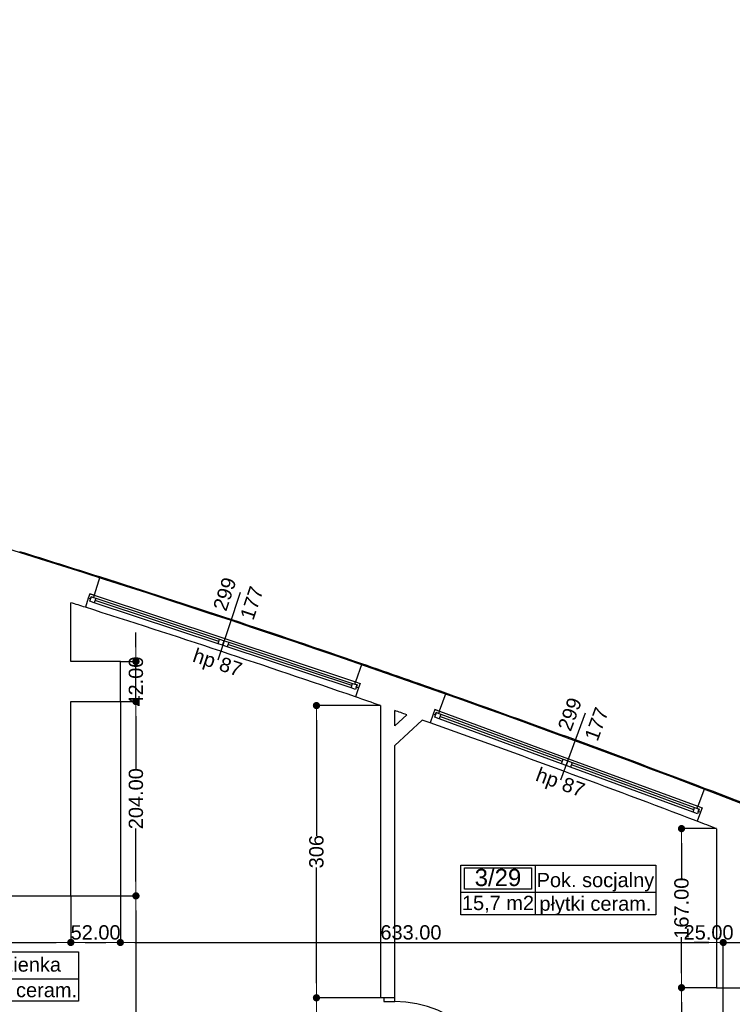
# Model space of a CAD drawing. Header units: millimetres. Extents: x -175445 to -20415, y -559200 to 231527.
# Tile 197 of 256: x -102838 to -95356, y -94955 to -84619. Entities that reach past the tile are written whole.
import ezdxf
from ezdxf.enums import TextEntityAlignment as Align

# ---------------------------------------------------------------- set-up
doc = ezdxf.new("R2010")
doc.units = ezdxf.units.MM
doc.header["$MEASUREMENT"] = 0
for name, color, linetype in [('Drzwi', 7, 'Continuous'), ('Obiekt', 7, 'Continuous'), ('Okno', 7, 'Continuous'), ('Strefa', 7, 'Continuous'), ('Strop', 7, 'Continuous'), ('Słup', 7, 'Continuous'), ('Wymiary', 63, 'Continuous'), ('Ściana', 7, 'Continuous')]:
    doc.layers.add(name, color=color, linetype=linetype)
doc.styles.add('Arial', font='txt')
doc.dimstyles.new('GENERATED_STYLE__1', dxfattribs={"dimtxt": 150, "dimasz": 152, "dimexe": 0.18, "dimexo": 0, "dimgap": 0.09, "dimtad": 1, "dimtih": 1, "dimtoh": 1, "dimlfac": 0.1, "dimzin": 0, "dimdsep": 46, "dimtxsty": 'Arial', "dimblk": 'ARROWHEAD_11', "dimblk1": 'ARROWHEAD_11', "dimblk2": 'ARROWHEAD_11', "dimcen": 0.09, "dimclrd": 114, "dimclre": 114, "dimclrt": 114, "dimazin": 0, "dimtfac": 1, "dimtdec": 4, "dimtmove": 0, "dimatfit": 3, "dimfxl": 1, "dimtolj": 1, "dimtzin": 0, "dimarcsym": 0})
doc.dimstyles.new('GENERATED_STYLE__3', dxfattribs={"dimtxt": 150, "dimasz": 152, "dimexe": 0.18, "dimexo": 0, "dimgap": 0.09, "dimtad": 1, "dimlfac": 0.1, "dimzin": 0, "dimdsep": 46, "dimtxsty": 'Arial', "dimblk": 'ARROWHEAD_11', "dimblk1": 'ARROWHEAD_11', "dimblk2": 'ARROWHEAD_11', "dimcen": 0.09, "dimclrd": 114, "dimclre": 114, "dimclrt": 114, "dimazin": 0, "dimtfac": 1, "dimtdec": 4, "dimtmove": 2, "dimatfit": 3, "dimfxl": 1, "dimtolj": 1, "dimtzin": 0, "dimarcsym": 0})

# ---------------------------------------------------------------- blocks, each defined once
blk = doc.blocks.new('Łazienka_3_28_30', base_point=(-97735, 34230))
at = {"layer": 'Strefa'}
for p, q in [((-98469, 34513), (-96527, 34513)), ((-98469, 33994), (-98469, 34513)), ((-98432, 34487), (-97771, 34487)), ((-98432, 34260), (-98432, 34487)), ((-97771, 34487), (-97771, 34260)), ((-97735, 34513), (-97735, 33994)), ((-96527, 34513), (-96527, 33994)), ((-98469, 34230), (-96527, 34230)), ((-97771, 34260), (-98432, 34260)), ((-96527, 33994), (-98469, 33994))]:
    blk.add_line(p, q, dxfattribs=at)
at = {"layer": 'Strefa', "style": 'Arial'}
for tag, height, p in [('ROOM_NUMBER', 180, (-98102, 34385)), ('ROOM_NAME', 150, (-97131, 34378)), ('ROOM_CALC_AREA', 150, (-98102, 34118)), ('floor_f', 150, (-97131, 34111))]:
    blk.add_attdef(tag, text='', height=height, dxfattribs=at).set_placement(p, align=Align.MIDDLE_CENTER)
blk = doc.blocks.new('Pok. socjalny_3_29_31', base_point=(-91734, 35137))
at = {"layer": 'Strefa'}
for p, q in [((-92513, 35420), (-90467, 35420)), ((-92513, 34901), (-92513, 35420)), ((-92474, 35394), (-91773, 35394)), ((-92474, 35168), (-92474, 35394)), ((-91773, 35394), (-91773, 35168)), ((-91734, 35420), (-91734, 34901)), ((-90467, 35420), (-90467, 34901)), ((-91773, 35168), (-92474, 35168)), ((-92513, 35137), (-90467, 35137)), ((-90467, 34901), (-92513, 34901))]:
    blk.add_line(p, q, dxfattribs=at)
at = {"layer": 'Strefa', "style": 'Arial'}
for tag, height, p in [('ROOM_NUMBER', 180, (-92123, 35292)), ('ROOM_NAME', 150, (-91100, 35265)), ('ROOM_CALC_AREA', 150, (-92123, 35025)), ('floor_f', 150, (-91100, 35018))]:
    blk.add_attdef(tag, text='', height=height, dxfattribs=at).set_placement(p, align=Align.MIDDLE_CENTER)
blk = doc.blocks.new('ARROWHEAD_11')
at = {"color": 0, "linetype": 'Continuous', "lineweight": 0}
blk.add_line((0, 0), (-1, 0), dxfattribs=at)
at = {"color": 0, "linetype": 'Continuous', "lineweight": 0, "const_width": 0.25, "flags": 128}
blk.add_lwpolyline([(-0.125, 0, 1), (0.125, 0, 1)], format="xyb", close=True, dxfattribs=at)
blk = doc.blocks.new('*D3337')
at = {"layer": 'Defpoints', "color": 0}
for p in [(-95889, -94781), (-95521, -94781), (-95251, -96847)]:
    blk.add_point(p, dxfattribs=at)
at = {"layer": 'Wymiary', "color": 114, "lineweight": -2}
for p, q in [((-95521, -94781), (-95889, -94781)), ((-95889, -94933), (-95889, -95647)), ((-95889, -96695), (-95889, -95981)), ((-95251, -96847), (-95889, -96847))]:
    blk.add_line(p, q, dxfattribs=at)
at = {"layer": 'Wymiary', "color": 114, "lineweight": -2, "xscale": 152, "yscale": 152, "zscale": 152}
for p, rotation in [((-95889, -94781), 90), ((-95889, -96847), 270)]:
    blk.add_blockref('ARROWHEAD_11', p, dxfattribs=dict(at, rotation=rotation))
at = {"layer": 'Wymiary', "color": 114, "lineweight": 13, "insert": (-95889, -95814), "char_height": 150, "attachment_point": 5, "rotation": 90, "style": 'Arial'}
blk.add_mtext('\\A1;206', dxfattribs=at)
blk = doc.blocks.new('*D3338')
at = {"layer": 'Defpoints', "color": 0}
for p in [(-95889, -93111), (-95521, -93111), (-95521, -94781)]:
    blk.add_point(p, dxfattribs=at)
at = {"layer": 'Wymiary', "color": 114, "lineweight": -2}
for p, q in [((-95521, -93111), (-95889, -93111)), ((-95889, -93263), (-95889, -93642)), ((-95889, -94629), (-95889, -94251)), ((-95521, -94781), (-95889, -94781))]:
    blk.add_line(p, q, dxfattribs=at)
at = {"layer": 'Wymiary', "color": 114, "lineweight": -2, "xscale": 152, "yscale": 152, "zscale": 152}
for p, rotation in [((-95889, -93111), 90), ((-95889, -94781), 270)]:
    blk.add_blockref('ARROWHEAD_11', p, dxfattribs=dict(at, rotation=rotation))
at = {"layer": 'Wymiary', "color": 114, "lineweight": 13, "insert": (-95889, -93946), "char_height": 150, "attachment_point": 5, "rotation": 90, "style": 'Arial'}
blk.add_mtext('\\A1;167.00', dxfattribs=at)
blk = doc.blocks.new('*D3346')
at = {"layer": 'Defpoints', "color": 0}
for p in [(-99722, -94887), (-99051, -94887), (-99051, -96127)]:
    blk.add_point(p, dxfattribs=at)
at = {"layer": 'Wymiary', "color": 114, "lineweight": -2}
for p, q in [((-99051, -94887), (-99722, -94887)), ((-99722, -95039), (-99722, -95202)), ((-99722, -95975), (-99722, -95811)), ((-99051, -96127), (-99722, -96127))]:
    blk.add_line(p, q, dxfattribs=at)
at = {"layer": 'Wymiary', "color": 114, "lineweight": -2, "xscale": 152, "yscale": 152, "zscale": 152}
for p, rotation in [((-99722, -94887), 90), ((-99722, -96127), 270)]:
    blk.add_blockref('ARROWHEAD_11', p, dxfattribs=dict(at, rotation=rotation))
at = {"layer": 'Wymiary', "color": 114, "lineweight": 13, "insert": (-99722, -95507), "char_height": 150, "attachment_point": 5, "rotation": 90, "style": 'Arial'}
blk.add_mtext('\\A1;124.00', dxfattribs=at)
blk = doc.blocks.new('*D3347')
at = {"layer": 'Defpoints', "color": 0}
for p in [(-99722, -91819), (-99051, -91819), (-99051, -94887)]:
    blk.add_point(p, dxfattribs=at)
at = {"layer": 'Wymiary', "color": 114, "lineweight": -2}
for p, q in [((-99051, -91819), (-99722, -91819)), ((-99722, -91971), (-99722, -93187)), ((-99722, -94735), (-99722, -93518)), ((-99051, -94887), (-99722, -94887))]:
    blk.add_line(p, q, dxfattribs=at)
at = {"layer": 'Wymiary', "color": 114, "lineweight": -2, "xscale": 152, "yscale": 152, "zscale": 152}
for p, rotation in [((-99722, -91819), 90), ((-99722, -94887), 270)]:
    blk.add_blockref('ARROWHEAD_11', p, dxfattribs=dict(at, rotation=rotation))
at = {"layer": 'Wymiary', "color": 114, "lineweight": 13, "insert": (-99722, -93353), "char_height": 150, "attachment_point": 5, "rotation": 90, "style": 'Arial'}
blk.add_mtext('\\A1;306', dxfattribs=at)
blk = doc.blocks.new('*D3359')
at = {"layer": 'Defpoints', "color": 0}
for p in [(-102301, -93817), (-101617, -93817), (-101771, -96977)]:
    blk.add_point(p, dxfattribs=at)
at = {"layer": 'Wymiary', "color": 114, "lineweight": -2}
for p, q in [((-102301, -93817), (-101617, -93817)), ((-101617, -93969), (-101617, -95085)), ((-101617, -96825), (-101617, -95708)), ((-101771, -96977), (-101617, -96977))]:
    blk.add_line(p, q, dxfattribs=at)
at = {"layer": 'Wymiary', "color": 114, "lineweight": -2, "xscale": 152, "yscale": 152, "zscale": 152}
for p, rotation in [((-101617, -93817), 90), ((-101617, -96977), 270)]:
    blk.add_blockref('ARROWHEAD_11', p, dxfattribs=dict(at, rotation=rotation))
at = {"layer": 'Wymiary', "color": 114, "lineweight": 13, "insert": (-101617, -95397), "char_height": 150, "attachment_point": 5, "rotation": 90, "style": 'Arial'}
blk.add_mtext('\\A1;316.00', dxfattribs=at)
blk = doc.blocks.new('*D3360')
at = {"layer": 'Defpoints', "color": 0}
for p in [(-101781, -91777), (-101617, -91777), (-102301, -93817)]:
    blk.add_point(p, dxfattribs=at)
at = {"layer": 'Wymiary', "color": 114, "lineweight": -2}
for p, q in [((-101781, -91777), (-101617, -91777)), ((-101617, -91929), (-101617, -92484)), ((-101617, -93665), (-101617, -93109)), ((-102301, -93817), (-101617, -93817))]:
    blk.add_line(p, q, dxfattribs=at)
at = {"layer": 'Wymiary', "color": 114, "lineweight": -2, "xscale": 152, "yscale": 152, "zscale": 152}
for p, rotation in [((-101617, -91777), 90), ((-101617, -93817), 270)]:
    blk.add_blockref('ARROWHEAD_11', p, dxfattribs=dict(at, rotation=rotation))
at = {"layer": 'Wymiary', "color": 114, "lineweight": 13, "insert": (-101617, -92797), "char_height": 150, "attachment_point": 5, "rotation": 90, "style": 'Arial'}
blk.add_mtext('\\A1;204.00', dxfattribs=at)
blk = doc.blocks.new('*D3361')
at = {"layer": 'Defpoints', "color": 0}
for p in [(-101781, -91357), (-101617, -91357), (-101781, -91777)]:
    blk.add_point(p, dxfattribs=at)
at = {"layer": 'Wymiary', "color": 114, "lineweight": -2}
for p, q in [((-101617, -91205), (-101617, -91053)), ((-101781, -91357), (-101617, -91357)), ((-101617, -91777), (-101617, -91357)), ((-101781, -91777), (-101617, -91777)), ((-101617, -91929), (-101617, -92081))]:
    blk.add_line(p, q, dxfattribs=at)
at = {"layer": 'Wymiary', "color": 114, "lineweight": -2, "xscale": 152, "yscale": 152, "zscale": 152}
for p, rotation in [((-101617, -91357), 270), ((-101617, -91777), 90)]:
    blk.add_blockref('ARROWHEAD_11', p, dxfattribs=dict(at, rotation=rotation))
at = {"layer": 'Wymiary', "color": 114, "lineweight": 13, "insert": (-101617, -91567), "char_height": 150, "attachment_point": 5, "rotation": 90, "style": 'Arial'}
blk.add_mtext('\\A1;42.00', dxfattribs=at)
blk = doc.blocks.new('*D3486')
at = {"layer": 'Defpoints', "color": 0}
for p in [(-105191, -93817), (-102301, -93817), (-102301, -94306)]:
    blk.add_point(p, dxfattribs=at)
at = {"layer": 'Wymiary', "color": 114, "lineweight": -2}
for p, q in [((-105191, -93817), (-105191, -94306)), ((-102301, -93817), (-102301, -94306)), ((-105039, -94306), (-102453, -94306))]:
    blk.add_line(p, q, dxfattribs=at)
at = {"layer": 'Wymiary', "color": 114, "lineweight": -2, "xscale": 152, "yscale": 152, "zscale": 152, "rotation": 180}
blk.add_blockref('ARROWHEAD_11', (-105191, -94306), dxfattribs=at)
at = {"layer": 'Wymiary', "color": 114, "lineweight": -2, "xscale": 152, "yscale": 152, "zscale": 152}
blk.add_blockref('ARROWHEAD_11', (-102301, -94306), dxfattribs=at)
at = {"layer": 'Wymiary', "color": 114, "lineweight": 13, "insert": (-103746, -94201), "char_height": 150, "attachment_point": 5, "style": 'Arial'}
blk.add_mtext('\\A1;289.00', dxfattribs=at)
blk = doc.blocks.new('*D3487')
at = {"layer": 'Defpoints', "color": 0}
for p in [(-101781, -91777), (-102301, -93817), (-101781, -94306)]:
    blk.add_point(p, dxfattribs=at)
at = {"layer": 'Wymiary', "color": 114, "lineweight": -2}
for p, q in [((-101781, -91777), (-101781, -94306)), ((-102301, -93817), (-102301, -94306)), ((-102149, -94306), (-101933, -94306))]:
    blk.add_line(p, q, dxfattribs=at)
at = {"layer": 'Wymiary', "color": 114, "lineweight": -2, "xscale": 152, "yscale": 152, "zscale": 152, "rotation": 180}
blk.add_blockref('ARROWHEAD_11', (-102301, -94306), dxfattribs=at)
at = {"layer": 'Wymiary', "color": 114, "lineweight": -2, "xscale": 152, "yscale": 152, "zscale": 152}
blk.add_blockref('ARROWHEAD_11', (-101781, -94306), dxfattribs=at)
at = {"layer": 'Wymiary', "color": 114, "lineweight": 13, "insert": (-102041, -94201), "char_height": 150, "attachment_point": 5, "style": 'Arial'}
blk.add_mtext('\\A1;52.00', dxfattribs=at)
blk = doc.blocks.new('*D3488')
at = {"layer": 'Defpoints', "color": 0}
for p in [(-101781, -91777), (-95451, -94306), (-95451, -100892)]:
    blk.add_point(p, dxfattribs=at)
at = {"layer": 'Wymiary', "color": 114, "lineweight": -2}
for p, q in [((-101781, -91777), (-101781, -94306)), ((-101629, -94306), (-95603, -94306)), ((-95451, -100892), (-95451, -94306))]:
    blk.add_line(p, q, dxfattribs=at)
at = {"layer": 'Wymiary', "color": 114, "lineweight": -2, "xscale": 152, "yscale": 152, "zscale": 152, "rotation": 180}
blk.add_blockref('ARROWHEAD_11', (-101781, -94306), dxfattribs=at)
at = {"layer": 'Wymiary', "color": 114, "lineweight": -2, "xscale": 152, "yscale": 152, "zscale": 152}
blk.add_blockref('ARROWHEAD_11', (-95451, -94306), dxfattribs=at)
at = {"layer": 'Wymiary', "color": 114, "lineweight": 13, "insert": (-98730, -94201), "char_height": 150, "attachment_point": 5, "style": 'Arial'}
blk.add_mtext('\\A1;633.00', dxfattribs=at)
blk = doc.blocks.new('*D3489')
at = {"layer": 'Defpoints', "color": 0}
for p in [(-95201, -94306), (-95451, -100892), (-95201, -100892)]:
    blk.add_point(p, dxfattribs=at)
at = {"layer": 'Wymiary', "color": 114, "lineweight": -2}
for p, q in [((-95603, -94306), (-95755, -94306)), ((-95451, -100892), (-95451, -94306)), ((-95451, -94306), (-95201, -94306)), ((-95201, -100892), (-95201, -94306)), ((-95049, -94306), (-94897, -94306))]:
    blk.add_line(p, q, dxfattribs=at)
at = {"layer": 'Wymiary', "color": 114, "lineweight": -2, "xscale": 152, "yscale": 152, "zscale": 152}
blk.add_blockref('ARROWHEAD_11', (-95451, -94306), dxfattribs=at)
at = {"layer": 'Wymiary', "color": 114, "lineweight": -2, "xscale": 152, "yscale": 152, "zscale": 152, "rotation": 180}
blk.add_blockref('ARROWHEAD_11', (-95201, -94306), dxfattribs=at)
at = {"layer": 'Wymiary', "color": 114, "lineweight": 13, "insert": (-95605, -94201), "char_height": 150, "attachment_point": 5, "style": 'Arial'}
blk.add_mtext('\\A1;25.00', dxfattribs=at)

msp = doc.modelspace()

# ---------------------------------------------------------------- linework, layer by layer
at = {"layer": 'Drzwi'}
for p, q in [((-99015.722, -94886.62), (-99015.722, -94926.62)), ((-98900.722, -94886.62), (-99015.722, -94886.62)), ((-98900.722, -94886.62), (-99015.722, -94886.62)), ((-98900.722, -94926.62), (-98900.722, -94886.62)), ((-99015.722, -94926.62), (-98900.722, -94926.62))]:
    msp.add_line(p, q, dxfattribs=at)
msp.add_arc((-98900.722, -96086.62), 1160, 0, 90, dxfattribs=at)
at = {"layer": 'Obiekt'}
for p, q in [((-100522.826, -90631.786), (-100758.943, -91343.649)), ((-96899.377, -91898.641), (-97158.25, -92602.548))]:
    msp.add_line(p, q, dxfattribs=at)
at = {"layer": 'Okno'}
for p, q in [((-102102.772, -90644.422), (-102117.917, -90692.077)), ((-102102.175, -90644.62), (-102117.917, -90692.077)), ((-102102.772, -90644.422), (-102054.718, -90660.361)), ((-102055.391, -90660.137), (-102102.772, -90644.422)), ((-102094.188, -90699.948), (-102117.917, -90692.077)), ((-102102.058, -90723.676), (-102086.317, -90676.219)), ((-102054.601, -90739.418), (-102102.058, -90723.676)), ((-102086.317, -90676.219), (-102094.188, -90699.948)), ((-102062.588, -90684.089), (-102086.317, -90676.219)), ((-102086.317, -90676.219), (-102038.86, -90691.96)), ((-102054.718, -90660.361), (-102062.588, -90684.089)), ((-102054.718, -90660.361), (-100683.196, -91115.281)), ((-102038.86, -90691.96), (-102054.601, -90739.418)), ((-100754.265, -91170.726), (-102054.601, -90739.418)), ((-100754.265, -91170.726), (-102054.601, -90739.418)), ((-100746.394, -91146.997), (-102046.73, -90715.689)), ((-102038.86, -90691.96), (-100738.524, -91123.268)), ((-100754.265, -91170.726), (-100738.524, -91123.268)), ((-100738.524, -91123.268), (-100691.066, -91139.009)), ((-100706.808, -91186.467), (-100691.066, -91139.009)), ((-100691.066, -91139.009), (-100706.808, -91186.467)), ((-100691.066, -91139.009), (-100643.609, -91154.75)), ((-100683.196, -91115.281), (-99311.674, -91570.2)), ((-100643.609, -91154.75), (-100659.35, -91202.208)), ((-100643.609, -91154.75), (-99343.273, -91586.059)), ((-100706.808, -91186.467), (-100754.265, -91170.726)), ((-100659.35, -91202.208), (-100706.808, -91186.467)), ((-99359.014, -91633.516), (-100659.35, -91202.208)), ((-99359.014, -91633.516), (-100659.35, -91202.208)), ((-99351.144, -91609.787), (-100651.479, -91178.479)), ((-99319.544, -91593.929), (-99311.674, -91570.2)), ((-99311.674, -91570.2), (-99263.619, -91586.14)), ((-99311.001, -91570.424), (-99263.619, -91586.14)), ((-99359.014, -91633.516), (-99343.273, -91586.059)), ((-99311.557, -91649.257), (-99359.014, -91633.516)), ((-99343.273, -91586.059), (-99295.815, -91601.8)), ((-99295.815, -91601.8), (-99319.544, -91593.929)), ((-99295.815, -91601.8), (-99311.557, -91649.257)), ((-99303.686, -91625.528), (-99295.815, -91601.8)), ((-99279.957, -91633.399), (-99303.686, -91625.528)), ((-99264.216, -91585.942), (-99279.957, -91633.399)), ((-99263.619, -91586.14), (-99279.957, -91633.399)), ((-98478.913, -91860.494), (-98495.581, -91907.638)), ((-98478.323, -91860.711), (-98495.581, -91907.638)), ((-98478.913, -91860.494), (-98431.396, -91877.969)), ((-98432.062, -91877.724), (-98478.913, -91860.494)), ((-98431.396, -91877.969), (-98440.025, -91901.433)), ((-98431.396, -91877.969), (-97075.203, -92376.732)), ((-98472.118, -91916.267), (-98495.581, -91907.638)), ((-98480.747, -91939.731), (-98463.489, -91892.803)), ((-98433.82, -91956.989), (-98480.747, -91939.731)), ((-98463.489, -91892.803), (-98472.118, -91916.267)), ((-98440.025, -91901.433), (-98463.489, -91892.803)), ((-98463.489, -91892.803), (-98416.562, -91910.062)), ((-98416.562, -91910.062), (-98433.82, -91956.989)), ((-97148.017, -92429.864), (-98433.82, -91956.989)), ((-97148.017, -92429.864), (-98433.82, -91956.989)), ((-97139.388, -92406.401), (-98425.191, -91933.525)), ((-98416.562, -91910.062), (-97130.759, -92382.937)), ((-97148.017, -92429.864), (-97130.759, -92382.937)), ((-97130.759, -92382.937), (-97083.832, -92400.195)), ((-97101.09, -92447.122), (-97083.832, -92400.195)), ((-97083.832, -92400.195), (-97101.09, -92447.122)), ((-97083.832, -92400.195), (-97036.905, -92417.454)), ((-97075.203, -92376.732), (-95719.009, -92875.495)), ((-97101.09, -92447.122), (-97148.017, -92429.864)), ((-97054.163, -92464.381), (-97101.09, -92447.122)), ((-97036.905, -92417.454), (-97054.163, -92464.381)), ((-95768.36, -92937.256), (-97054.163, -92464.381)), ((-95768.36, -92937.256), (-97054.163, -92464.381)), ((-95759.731, -92913.793), (-97045.534, -92440.917)), ((-97036.905, -92417.454), (-95751.102, -92890.329)), ((-95768.36, -92937.256), (-95751.102, -92890.329)), ((-95751.102, -92890.329), (-95704.175, -92907.587)), ((-95727.638, -92898.958), (-95719.009, -92875.495)), ((-95704.175, -92907.587), (-95727.638, -92898.958)), ((-95704.175, -92907.587), (-95721.433, -92954.514)), ((-95719.009, -92875.495), (-95671.492, -92892.97)), ((-95718.344, -92875.739), (-95671.492, -92892.97)), ((-95712.804, -92931.051), (-95704.175, -92907.587)), ((-95672.082, -92892.753), (-95689.34, -92939.68)), ((-95671.492, -92892.97), (-95689.34, -92939.68)), ((-95721.433, -92954.514), (-95768.36, -92937.256)), ((-95689.34, -92939.68), (-95712.804, -92931.051))]:
    msp.add_line(p, q, dxfattribs=at)
for radius, start, end in [(119123.747, 70.95330352, 72.3463894), (118773.747, 70.92925468, 72.37043825), (119123.747, 69.11161816, 70.50470404), (118773.747, 69.08756931, 70.52875289)]:
    msp.add_arc((-138120.217, -203982.866), radius, start, end, dxfattribs=at)
at = {"layer": 'Strop', "flags": 128}
msp.add_lwpolyline([(-145950.766, -114276.565), (-102220.766, -114276.565), (-102220.766, -112869.769), (-102220.766, -112866.565), (-86970.765, -112866.565), (-80500.722, -112866.565), (-80500.722, -108356.645), (-73250.715, -108356.645), (-73250.715, -107080.605), (-73250.715, -105060.605), (-73250.715, -104443.284, 0.031963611), (-87766.262, -96042.647, 0.000522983), (-87996.035, -95934.358, 0.001988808), (-88871.874, -95526.952, 0.03139835), (-102840.651, -90213.64, 0.034912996), (-120656.111, -86030.364), (-120656.106, -86030.333), (-120656.209, -86030.316, 0.026147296), (-131693.029, -84820.632), (-135966.978, -84618.624, 0.006018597)], format="xyb", dxfattribs=at)
at = {"layer": 'Słup'}
for p, q in [((-101780.722, -91356.604), (-102300.722, -91356.604)), ((-101780.722, -91776.604), (-101780.722, -91356.604)), ((-102300.722, -91776.604), (-101780.722, -91776.604)), ((-95520.722, -93111.383), (-95520.722, -94781.383)), ((-95520.722, -94781.383), (-95250.722, -94781.383))]:
    msp.add_line(p, q, dxfattribs=at)
at = {"layer": 'Ściana'}
for p, q in [((-101994.554, -90468.975), (-102055.391, -90660.137)), ((-102102.772, -90644.422), (-102117.917, -90692.077)), ((-102055.391, -90660.137), (-102102.772, -90644.422)), ((-102117.917, -90692.077), (-102148.204, -90787.384)), ((-99245.534, -91380.797), (-99311.001, -91570.424)), ((-99311.001, -91570.424), (-99263.619, -91586.14)), ((-99279.957, -91633.399), (-99312.632, -91727.914)), ((-99263.619, -91586.14), (-99279.957, -91633.399)), ((-98365.112, -91688.616), (-98432.062, -91877.724)), ((-98478.913, -91860.494), (-98495.581, -91907.638)), ((-98432.062, -91877.724), (-98478.913, -91860.494)), ((-98495.581, -91907.638), (-98528.916, -92001.923)), ((-95646.817, -92688.315), (-95718.344, -92875.739)), ((-95718.344, -92875.739), (-95671.492, -92892.97)), ((-95671.492, -92892.97), (-95689.34, -92939.68)), ((-95689.34, -92939.68), (-95725.036, -93033.096)), ((-99015.722, -94886.62), (-99050.722, -94886.62)), ((-98900.722, -94886.62), (-99015.722, -94886.62))]:
    msp.add_line(p, q, dxfattribs=at)
at = {"layer": 'Ściana', "flags": 128}
for points in [[(-102300.722, -91356.604), (-102300.722, -90739.029)], [(-102300.722, -93816.604), (-102300.722, -91776.604)], [(-99050.722, -91818.801), (-99050.722, -94886.62)], [(-98900.722, -92032.556), (-98900.722, -91871.163)], [(-98773.923, -91915.601), (-98900.722, -92032.556)], [(-98900.722, -92236.62), (-98613.78, -91971.955)], [(-98900.722, -94886.62), (-98900.722, -92236.62)], [(-105190.722, -93816.604), (-102300.722, -93816.604)]]:
    msp.add_lwpolyline(points, dxfattribs=at)
at = {"layer": 'Ściana'}
for radius, start, end in [(119123.747, 72.3463894, 72.77146214), (118773.747, 72.37043825, 72.44762134), (119123.747, 70.50470404, 70.95330352), (118773.747, 70.79551971, 70.92925468), (118773.747, 70.65406381, 70.71887866), (118773.747, 70.52875289, 70.57216838), (119123.747, 68.44111378, 69.11161816), (118773.747, 68.98202211, 69.08756931)]:
    msp.add_arc((-138120.217, -203982.866), radius, start, end, dxfattribs=at)

# ---------------------------------------------------------------- block references
at = {"layer": 'Strefa'}
ref = msp.add_blockref('Pok. socjalny_3_29_31', (-97426.685, -93778.79), dxfattribs=at)
ref.add_attrib('ROOM_NAME', 'Pok. socjalny', dxfattribs={"color": 7, "height": 150, "style": 'Arial'}).set_placement((-96793.08, -93650.39), align=Align.MIDDLE_CENTER)
ref.add_attrib('ROOM_NUMBER', '3/29', dxfattribs={"color": 7, "height": 180, "style": 'Arial'}).set_placement((-97816.206, -93623.904), align=Align.MIDDLE_CENTER)
ref.add_attrib('ROOM_CALC_AREA', '15,7 m2', dxfattribs={"color": 7, "height": 150, "style": 'Arial'}).set_placement((-97816.206, -93890.844), align=Align.MIDDLE_CENTER)
ref.add_attrib('floor_f', 'płytki ceram.', dxfattribs={"color": 7, "height": 150, "style": 'Arial'}).set_placement((-96793.08, -93897.89), align=Align.MIDDLE_CENTER)
ref = msp.add_blockref('Łazienka_3_28_30', (-103427.472, -94686.216), dxfattribs=at)
ref.add_attrib('ROOM_NAME', 'Łazienka', dxfattribs={"color": 7, "height": 150, "style": 'Arial'}).set_placement((-102823.389, -94537.398), align=Align.MIDDLE_CENTER)
ref.add_attrib('ROOM_NUMBER', '3/28', dxfattribs={"color": 7, "height": 180, "style": 'Arial'}).set_placement((-103794.492, -94531.329), align=Align.MIDDLE_CENTER)
ref.add_attrib('ROOM_CALC_AREA', '2,9 m2', dxfattribs={"color": 7, "height": 150, "style": 'Arial'}).set_placement((-103794.492, -94798.269), align=Align.MIDDLE_CENTER)
ref.add_attrib('floor_f', 'płytki ceram.', dxfattribs={"color": 7, "height": 150, "style": 'Arial'}).set_placement((-102823.389, -94805.315), align=Align.MIDDLE_CENTER)

# ---------------------------------------------------------------- texts
at = {"layer": 'Obiekt', "char_height": 150, "attachment_point": 7, "style": 'Arial'}
for s, insert, rotation in [('\\A1;{\\fArial|b0|i0|c238|p38;299}', (-100667.695, -90838.158), 71.6498465), ('\\A1;{\\fArial|b0|i0|c238|p38;177}', (-100385.293, -90931.828), 71.6498465), ('\\A1;{\\fArial|b0|i0|c238|p38;hp 87}', (-101046.697, -91396.582), 341.6498465), ('\\A1;{\\fArial|b0|i0|c238|p38;299}', (-97050.804, -92100.251), 69.8081611), ('\\A1;{\\fArial|b0|i0|c238|p38;177}', (-96771.558, -92202.948), 69.8081611), ('\\A1;{\\fArial|b0|i0|c238|p38;hp 87}', (-97447.557, -92646.206), 339.8081611)]:
    msp.add_mtext(s, dxfattribs=dict(at, insert=insert, rotation=rotation))

# ---------------------------------------------------------------- dimensions: what is measured, and where the dimension line sits
at = {"layer": 'Wymiary', "color": 114, "lineweight": 13}
for base, p1, p2, picture, middle in [((-101617.408, -91356.604), (-101780.722, -91776.604), (-101780.722, -91356.604), '*D3361', (-101617.408, -91566.604)), ((-101617.408, -91776.604), (-102300.722, -93816.604), (-101780.722, -91776.604), '*D3360', (-101617.408, -92796.604)), ((-95888.571, -93111.383), (-95520.722, -94781.383), (-95520.722, -93111.383), '*D3338', (-95888.571, -93946.383)), ((-101617.408, -93816.604), (-101770.722, -96976.604), (-102300.722, -93816.604), '*D3359', (-101617.408, -95396.604)), ((-99722.312, -94886.62), (-99050.722, -96126.62), (-99050.722, -94886.62), '*D3346', (-99722.312, -95506.62))]:
    dim = msp.add_linear_dim(base=base, p1=p1, p2=p2, angle=90, dimstyle='GENERATED_STYLE__1', dxfattribs=at)
    dim.commit()
    dim.dimension.update_dxf_attribs({"geometry": picture, "text_midpoint": middle, "dimtype": 160, "text_rotation": 90})
for base, p1, p2, picture, middle in [((-101780.722, -94305.976), (-102300.722, -93816.604), (-101780.722, -91776.604), '*D3487', (-102040.722, -94200.976)), ((-95450.722, -94305.976), (-101780.722, -91776.604), (-95450.722, -100891.604), '*D3488', (-98729.551, -94200.976)), ((-102300.722, -94305.976), (-105190.722, -93816.604), (-102300.722, -93816.604), '*D3486', (-103745.722, -94200.976)), ((-95200.722, -94305.976), (-95450.722, -100891.604), (-95200.722, -100891.604), '*D3489', (-95604.551, -94200.976))]:
    dim = msp.add_linear_dim(base=base, p1=p1, p2=p2, dimstyle='GENERATED_STYLE__3', dxfattribs=at)
    dim.commit()
    dim.dimension.update_dxf_attribs({"geometry": picture, "text_midpoint": middle, "dimtype": 160})
for base, p1, p2, text, picture, middle in [((-99722.312, -91818.801), (-99050.722, -94886.62), (-99050.722, -91818.801), '306', '*D3347', (-99722.312, -93352.711)), ((-95888.571, -94781.383), (-95250.722, -96846.604), (-95520.722, -94781.383), '206', '*D3337', (-95888.571, -95813.993))]:
    dim = msp.add_linear_dim(base=base, p1=p1, p2=p2, angle=90, text=text, dimstyle='GENERATED_STYLE__1', dxfattribs=at)
    dim.commit()
    dim.dimension.update_dxf_attribs({"geometry": picture, "text_midpoint": middle, "dimtype": 160, "text_rotation": 90})

doc.saveas('drawing.dxf')
